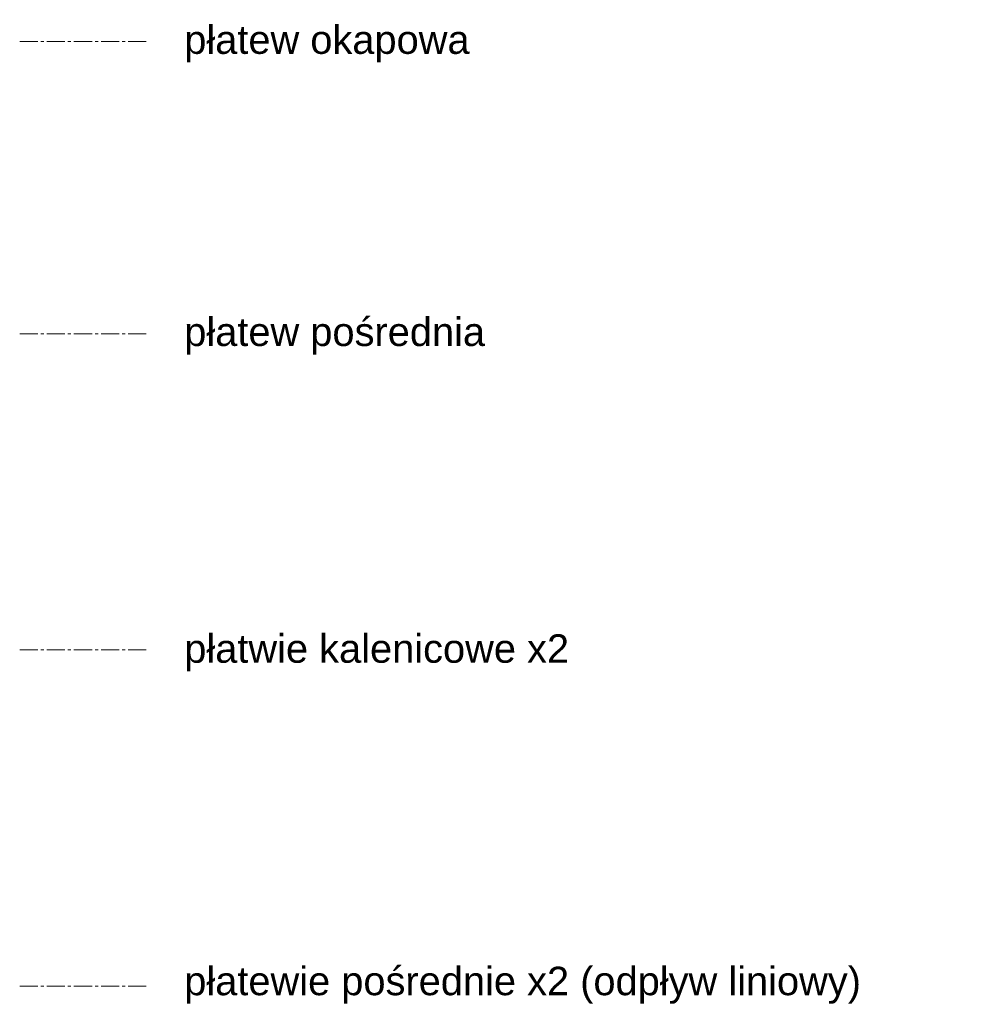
# Model space of a CAD drawing. Header units: millimetres. Extents: x -4725611 to 4745838, y -5478268 to 5501141.
# Tile 10 of 26: x 26808 to 27802, y 1534 to 2572. Entities that reach past the tile are written whole.
import ezdxf

# ---------------------------------------------------------------- set-up
doc = ezdxf.new("R2010")
doc.units = ezdxf.units.MM
doc.linetypes.add('CENTER2', pattern=[28.575, 19.05, -3.175, 3.175, -3.175])
doc.layers.add('e-cad_osie', color=6, linetype='CENTER2', lineweight=9)
doc.layers.add('K- OPISY', color=40, linetype='Continuous', lineweight=20)
doc.styles.get("Standard").update_dxf_attribs({"font": 'arial.ttf'})

msp = doc.modelspace()

# ---------------------------------------------------------------- linework, layer by layer
at = {"layer": 'e-cad_osie', "color": 4}
msp.add_lwpolyline([(26807.89, 2549.1), (26942, 2549.1)], dxfattribs=at)
at = {"layer": 'e-cad_osie', "color": 3}
msp.add_lwpolyline([(26807.89, 2241.22), (26942, 2241.22)], dxfattribs=at)
at = {"layer": 'e-cad_osie', "color": 2}
msp.add_lwpolyline([(26807.89, 1907.97), (26942, 1907.97)], dxfattribs=at)
at = {"layer": 'e-cad_osie'}
msp.add_lwpolyline([(26807.89, 1553.66), (26942, 1553.66)], dxfattribs=at)

# ---------------------------------------------------------------- texts
at = {"layer": 'K- OPISY', "char_height": 30, "width": 1283.4906, "attachment_point": 1}
for s, insert in [('płatew okapowa', (26981.17, 2566.13)), ('płatew pośrednia', (26981.17, 2258.25)), ('płatwie kalenicowe x2', (26981.17, 1924.44)), ('płatewie pośrednie x2 (odpływ liniowy)', (26981.17, 1574.08))]:
    msp.add_mtext(s, dxfattribs=dict(at, insert=insert))

doc.saveas('drawing.dxf')
